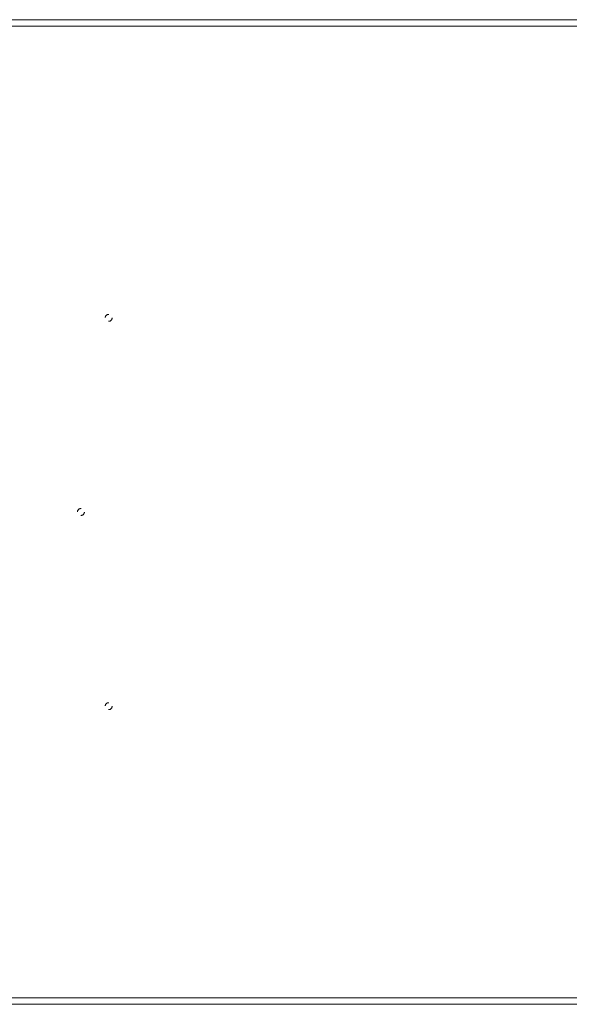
# Model space of a CAD drawing. Header units: inches. Extents: x 21.7 to 105.2, y 47.9 to 65.6.
# Tile 4 of 8: x 64.4 to 74.3, y 47.9 to 65.6. Entities that reach past the tile are written whole.
import ezdxf

# ---------------------------------------------------------------- set-up
doc = ezdxf.new("R2010")
doc.units = ezdxf.units.IN
doc.header["$MEASUREMENT"] = 0
doc.linetypes.add('SLD-Dashed', pattern=[0.075, 0.05, -0.025])
doc.linetypes.add('SLD-Solid', pattern=[0])

msp = doc.modelspace()

# ---------------------------------------------------------------- linework, layer by layer
at = {"color": 7, "linetype": 'SLD-Solid', "lineweight": 15}
for p, q in [((21.71, 65.601), (105.21, 65.601)), ((105.092, 65.483), (21.828, 65.483)), ((21.828, 65.483), (105.092, 65.483)), ((21.828, 47.969), (105.092, 47.969)), ((105.092, 47.969), (21.828, 47.969)), ((105.21, 47.851), (21.71, 47.851))]:
    msp.add_line(p, q, dxfattribs=at)
at = {"color": 7, "linetype": 'SLD-Dashed', "lineweight": 0}
for centre in [(65.96, 60.226), (65.46, 56.726), (65.96, 53.226)]:
    msp.add_circle(centre, 0.0625, dxfattribs=at)

doc.saveas('drawing.dxf')
